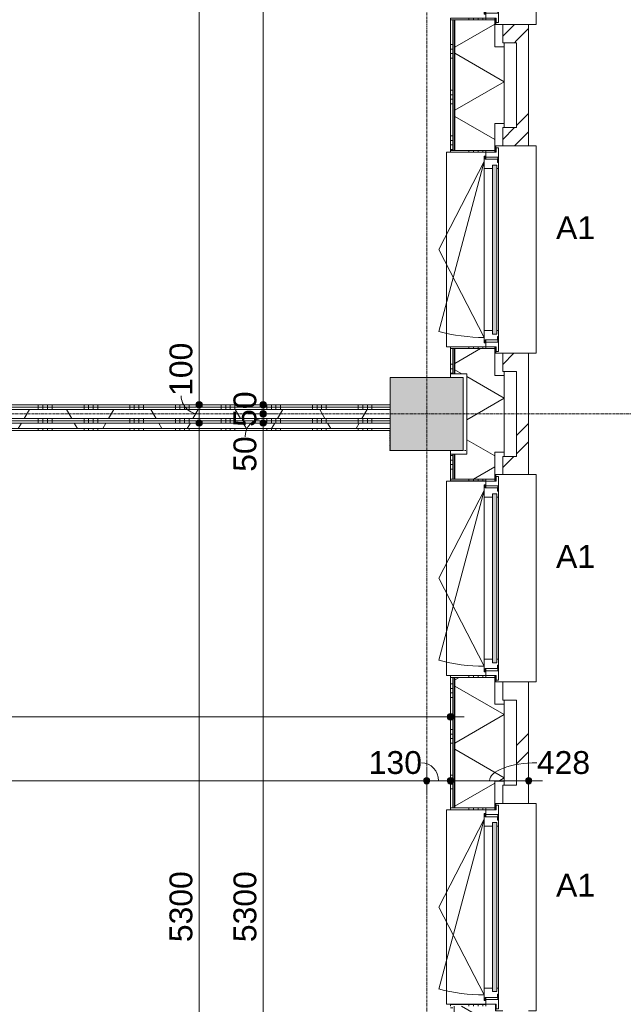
# Model space of a CAD drawing. Header units: millimetres. Extents: x 23523 to 72739, y 19604 to 59318.
# Tile 35 of 44: x 62601 to 65903, y 34567 to 39958. Entities that reach past the tile are written whole.
import ezdxf

# ---------------------------------------------------------------- set-up
doc = ezdxf.new("R2010")
doc.units = ezdxf.units.MM
doc.linetypes.add('Dash', pattern=[6.35, 3.175, -3.175])
doc.linetypes.add('stramien', pattern=[22.225, 12.7, -3.175, 3.175, -3.175])
doc.layers.add('00_Algemeen', color=7, linetype='Continuous', lineweight=9, true_color=0x00a600)
for name, color, linetype, lineweight in [('00_Algemeen-50', 7, 'Continuous', 9), ('05_Bouwplaatsvoorzieningen', 7, 'Continuous', 9), ('22_Metselwerk', 7, 'Continuous', 18), ('25_Metaalconstructiewerk', 7, 'Continuous', 9), ('30_Kozijnen-ramen-deuren', 7, 'Continuous', 9), ('42_Dekvloeren en vloersystemen', 7, 'Continuous', 9)]:
    doc.layers.add(name, color=color, linetype=linetype, lineweight=lineweight)
doc.styles.add('Arial', font='arial.ttf', dxfattribs={"height": 125})
doc.dimstyles.new('00_AEE_maatvoering_2_5mm', dxfattribs={"dimscale": 304.8, "dimtxt": 127.532425, "dimasz": 0.459318, "dimexe": 0.246063, "dimexo": 0.0625, "dimgap": 0, "dimtad": 1, "dimdec": 0, "dimzin": 0, "dimdsep": 46, "dimtxsty": 'Arial', "dimblk1": 'DOTSMALL', "dimblk2": 'DOTSMALL', "dimsah": 1, "dimcen": 0.09, "dimdle": 0.246063, "dimazin": 0, "dimtfac": 1, "dimtdec": 4, "dimtix": 1, "dimtmove": 0, "dimatfit": 3, "dimfxl": 0.246063, "dimfxlon": 1, "dimtvp": 1, "dimtolj": 1, "dimtzin": 0, "dimarcsym": 2})
doc.dimstyles.new('00_AEE_maatvoering_2_5mm_1', dxfattribs={"dimscale": 304.8, "dimtxt": 127.532425, "dimasz": 0.459318, "dimexe": 0.246063, "dimexo": 0.0625, "dimgap": 0, "dimtad": 1, "dimdec": 0, "dimzin": 0, "dimdsep": 46, "dimtxsty": 'Arial', "dimblk1": 'DOTSMALL', "dimblk2": 'DOTSMALL', "dimsah": 1, "dimcen": 0.09, "dimdle": 0.246063, "dimazin": 0, "dimtfac": 1, "dimtdec": 4, "dimtix": 1, "dimtmove": 1, "dimatfit": 3, "dimfxl": 0.246063, "dimfxlon": 1, "dimtvp": 1, "dimtolj": 1, "dimtzin": 0, "dimarcsym": 2})
pattern_1 = [(270, (62027.54, 37850), (250, 9e-13), []), (270, (62002.54, 37850), (250, 9e-13), []), (270, (61977.54, 37850), (250, 9e-13), []), (270, (61952.54, 37850), (250, 9e-13), [])]
pattern_2 = [(60, (-5372.46, 0), (-346.4102, 200), []), (120, (-5372.46, 0), (-346.4102, -200), [])]
pattern_3 = [(45, (-5172.46, -2e-13), (-282.8427, 282.8427), []), (45, (-5072.46, -3e-13), (-282.8427, 282.8427), [])]

# ---------------------------------------------------------------- blocks, each defined once
blk = doc.blocks.new('Direct Shape - 2410-10368 v1 - IFC-model constructie _zonder onderbouw_ _MM21228_-1202395-02 tweede verdieping - B')
at = {"layer": '25_Metaalconstructiewerk'}
blk.add_hatch(color=256, dxfattribs=at).paths.add_polyline_path([(200, -200), (200, 200), (-200, 200), (-200, -200)])
for p, q in [((200, 200), (-200, 200)), ((-200, 200), (-200, -200)), ((200, -200), (200, 200)), ((-200, -200), (200, -200))]:
    blk.add_line(p, q, dxfattribs=at)
blk = doc.blocks.new('Direct Shape - NLRS_28_SC_TLB_kolom vierkant prefab_gen_AT_kolom vierkant_gen_lxb 400x400_800320-1202430-02 tweede verdieping - B')
blk.add_blockref('Direct Shape - 2410-10368 v1 - IFC-model constructie _zonder onderbouw_ _MM21228_-1202395-02 tweede verdieping - B', (0, 0))
blk = doc.blocks.new('2410-10368 v1 - IFC-model constructie _zonder onderbouw_ _MM21228__ifc-1-02 tweede verdieping - B')
at = {"layer": '25_Metaalconstructiewerk', "lineweight": 9}
blk.add_blockref('Direct Shape - NLRS_28_SC_TLB_kolom vierkant prefab_gen_AT_kolom vierkant_gen_lxb 400x400_800320-1202430-02 tweede verdieping - B', (70200, 37800), dxfattribs=at)
blk = doc.blocks.new('31_AEE_kozijnen_KA1_CS77 - AEE_CS 77_Raam merk A1-V21-02 tweede verdieping - B')
at = {"layer": '30_Kozijnen-ramen-deuren', "true_color": 0xcccccc}
blk.add_hatch(color=254, dxfattribs=at).paths.add_polyline_path([(462.5, -207.3), (-462.5, -207.3), (-462.5, -231.3), (462.5, -231.3)])
at = {"layer": '30_Kozijnen-ramen-deuren'}
for p, q in [((-481.5, -199.5), (-557.5, -199.5)), ((-557.5, -199.5), (-557.5, -212.3)), ((-557.5, -212.3), (-532.5, -212.3)), ((-532.5, -212.3), (-532.5, -267.5)), ((-506.5, -203.3), (-481.5, -203.3)), ((-506.5, -267.5), (-506.5, -203.3)), ((-494.5, -203.8), (-494.5, -272.5)), ((-476.5, -203.8), (-494.5, -203.8)), ((-481.5, -199.5), (-476.5, -199.5)), ((-481.5, -203.3), (-481.5, -199.5)), ((-476.5, -203.3), (-481.5, -203.3)), ((-443.5, -199.5), (-476.5, -199.5)), ((-476.5, -199.5), (-476.5, -203.8)), ((-462.5, -231.3), (-462.5, -207.3)), ((-462.5, -231.3), (-462.5, -207.3)), ((-462.5, -207.3), (462.5, -207.3)), ((443.5, -199.5), (-443.5, -199.5)), ((-443.5, -207.3), (-443.5, -199.5)), ((443.5, -199.5), (443.5, -207.3)), ((476.5, -199.5), (443.5, -199.5)), ((462.5, -207.3), (462.5, -231.3)), ((462.5, -231.3), (462.5, -207.3)), ((476.5, -199.5), (481.5, -199.5)), ((476.5, -203.8), (476.5, -199.5)), ((481.5, -203.3), (476.5, -203.3)), ((494.5, -203.8), (476.5, -203.8)), ((481.5, -199.5), (481.5, -203.3)), ((557.5, -199.5), (481.5, -199.5)), ((481.5, -203.3), (506.5, -203.3)), ((494.5, -272.5), (494.5, -203.8)), ((506.5, -203.3), (506.5, -267.5)), ((532.5, -267.5), (532.5, -212.3)), ((532.5, -212.3), (557.5, -212.3)), ((557.5, -212.3), (557.5, -199.5)), ((-532.5, -267.5), (-506.5, -267.5)), ((-494.5, -267.5), (-506.5, -267.5)), ((462.5, -231.3), (-462.5, -231.3)), ((-443.5, -276.5), (-443.5, -231.3)), ((443.5, -231.3), (443.5, -276.5)), ((506.5, -267.5), (494.5, -267.5)), ((506.5, -267.5), (532.5, -267.5)), ((-494.5, -272.5), (-511.5, -272.5)), ((-511.5, -272.5), (-511.5, -276.5)), ((-511.5, -276.5), (-443.5, -276.5)), ((-481.5, -276.5), (0, -525.7)), ((-481.5, -276.5), (448.7, -525.7)), ((443.5, -276.5), (-443.5, -276.5)), ((0, -525.7), (481.5, -276.5)), ((443.5, -276.5), (511.5, -276.5)), ((511.5, -272.5), (494.5, -272.5)), ((511.5, -276.5), (511.5, -272.5))]:
    blk.add_line(p, q, dxfattribs=at)
blk.add_arc((-481.5, -276.5), 963, 345, 360, dxfattribs=at)
blk = doc.blocks.new('31_AEE_DAI_Dagkant_Interieur - Zonder Onderkant-V26-02 tweede verdieping - B')
at = {"layer": '05_Bouwplaatsvoorzieningen'}
h = blk.add_hatch(dxfattribs=at)
h.set_pattern_fill('FP_86', color=256, style=0, pattern_type=2)
h.set_pattern_definition([(180, (36900, -70691.5), (3e-14, -250), []), (180, (36900, -70666.5), (3e-14, -250), []), (180, (36900, -70641.5), (3e-14, -250), []), (180, (36900, -70616.5), (3e-14, -250), [])])
h.paths.add_polyline_path([(542.5, -267.5), (533, -267.5), (533, -461.5), (542.5, -461.5), (542.5, -338.9)])
h.paths.add_polyline_path([(-533, -267.5), (-542.5, -267.5), (-542.4, -461.5), (-533, -461.5), (-533, -338.9)])
for p, q in [((-533, -267.5), (-542.5, -267.5)), ((-533, -461.5), (-533, -267.5)), ((533, -267.5), (533, -461.5)), ((542.5, -267.5), (533, -267.5)), ((-542.5, -461.5), (-533, -461.5)), ((533, -461.5), (542.5, -461.5))]:
    blk.add_line(p, q, dxfattribs=at)
blk = doc.blocks.new('31_AEE_DAI_Dagkant_Interieur - Zonder Onderkant-V27-02 tweede verdieping - B')
at = {"layer": '05_Bouwplaatsvoorzieningen'}
h = blk.add_hatch(dxfattribs=at)
h.set_pattern_fill('FP_87', color=256, style=0, pattern_type=2)
h.set_pattern_definition([(180, (35100, -70691.5), (3e-14, -250), []), (180, (35100, -70666.5), (3e-14, -250), []), (180, (35100, -70641.5), (3e-14, -250), []), (180, (35100, -70616.5), (3e-14, -250), [])])
h.paths.add_polyline_path([(542.5, -267.5), (533, -267.5), (533, -461.5), (542.5, -461.5), (542.5, -437)])
h.paths.add_polyline_path([(-533, -267.5), (-542.5, -267.5), (-542.5, -461.5), (-533, -461.5), (-533, -338.9)])
for p, q in [((-533, -267.5), (-542.5, -267.5)), ((-533, -461.5), (-533, -267.5)), ((533, -267.5), (533, -461.5)), ((542.5, -267.5), (533, -267.5)), ((-542.5, -461.5), (-533, -461.5)), ((533, -461.5), (542.5, -461.5))]:
    blk.add_line(p, q, dxfattribs=at)
blk = doc.blocks.new('42_AEE_VE_vensterbank - Standaard-V25-02 tweede verdieping - B')
at = {"layer": '05_Bouwplaatsvoorzieningen'}
for p, q in [((-532.5, -482.5), (-532.5, -267.5)), ((532.5, -267.5), (532.5, -482.5)), ((-532.5, -482.5), (532.5, -482.5))]:
    blk.add_line(p, q, dxfattribs=at)
blk = doc.blocks.new('31_AEE_DAI_Dagkant_Interieur - Zonder Onderkant-V30-02 tweede verdieping - B')
at = {"layer": '05_Bouwplaatsvoorzieningen'}
h = blk.add_hatch(dxfattribs=at)
h.set_pattern_fill('FP_90', color=256, style=0, pattern_type=2)
h.set_pattern_definition([(180, (40500, -70691.5), (3e-14, -250), []), (180, (40500, -70666.5), (3e-14, -250), []), (180, (40500, -70641.5), (3e-14, -250), []), (180, (40500, -70616.5), (3e-14, -250), [])])
h.paths.add_polyline_path([(542.5, -267.5), (533, -267.5), (533, -461.5), (542.5, -461.5), (542.5, -437)])
h.paths.add_polyline_path([(-533, -267.5), (-542.5, -267.5), (-542.5, -461.5), (-533, -461.5), (-533, -338.9)])
for p, q in [((-533, -267.5), (-542.5, -267.5)), ((-533, -461.5), (-533, -267.5)), ((533, -267.5), (533, -461.5)), ((542.5, -267.5), (533, -267.5)), ((-542.5, -461.5), (-533, -461.5)), ((533, -461.5), (542.5, -461.5))]:
    blk.add_line(p, q, dxfattribs=at)
blk = doc.blocks.new('31_AEE_DAI_Dagkant_Interieur - Zonder Onderkant-V31-02 tweede verdieping - B')
at = {"layer": '05_Bouwplaatsvoorzieningen'}
h = blk.add_hatch(dxfattribs=at)
h.set_pattern_fill('FP_91', color=256, style=0, pattern_type=2)
h.set_pattern_definition([(180, (38700, -70691.5), (3e-14, -250), []), (180, (38700, -70666.5), (3e-14, -250), []), (180, (38700, -70641.5), (3e-14, -250), []), (180, (38700, -70616.5), (3e-14, -250), [])])
h.paths.add_polyline_path([(542.5, -267.5), (533, -267.5), (533, -461.5), (542.5, -461.5), (542.5, -338.9)])
h.paths.add_polyline_path([(-533, -267.5), (-542.5, -267.5), (-542.5, -461.5), (-533, -461.5), (-533, -437)])
for p, q in [((-533, -267.5), (-542.5, -267.5)), ((-533, -461.5), (-533, -267.5)), ((533, -267.5), (533, -461.5)), ((542.5, -267.5), (533, -267.5)), ((-542.5, -461.5), (-533, -461.5)), ((533, -461.5), (542.5, -461.5))]:
    blk.add_line(p, q, dxfattribs=at)
blk = doc.blocks.new('21_AEE_WA_lekdorpel - 21_AEE_WA_lekdorpel-V64-02 tweede verdieping - B')
at = {"layer": '05_Bouwplaatsvoorzieningen'}
for p, q in [((-567.5, -34), (-567.5, 8)), ((-567.5, 8), (567.5, 8)), ((567.5, 8), (567.5, -34)), ((-567.5, -213), (-567.5, -176)), ((-567.5, -215), (-567.5, -213)), ((-532.5, -213), (-567.5, -213)), ((-532.5, -215), (-567.5, -215)), ((567.5, -213), (532.5, -213)), ((567.5, -215), (532.5, -215)), ((567.5, -176), (567.5, -213)), ((567.5, -213), (567.5, -215))]:
    blk.add_line(p, q, dxfattribs=at)
blk = doc.blocks.new('DIMBLOCK33-02 tweede verdieping - B')
at = {"layer": '00_Algemeen-50', "transparency": 16777216}
h = blk.add_hatch(color=256, dxfattribs=at)
edge = h.paths.add_edge_path()
edge.add_arc((63582.6, 48730), 17.5, 0, 360)
h = blk.add_hatch(color=256, dxfattribs=at)
edge = h.paths.add_edge_path()
edge.add_arc((63582.6, 37850), 17.5, 0, 360)
for p, q in [((63582.6, 48805), (63582.6, 37850)), ((63582.6, 48730), (63507.6, 48730)), ((63582.6, 48730), (63657.6, 48730)), ((63582.6, 37850), (63507.6, 37850)), ((63582.6, 37850), (63657.6, 37850))]:
    blk.add_line(p, q, dxfattribs=at)
for centre in [(63582.6, 48730), (63582.6, 37850)]:
    blk.add_circle(centre, 17.5, dxfattribs=at)
at = {"layer": '00_Algemeen-50', "color": 0, "transparency": 16777216, "insert": (63420.3, 43049.7), "char_height": 125, "width": 576.839, "attachment_point": 1, "rotation": 90, "line_spacing_factor": 0.941778, "style": 'Arial'}
blk.add_mtext('10880', dxfattribs=at)
blk = doc.blocks.new('_DotSmall')
at = {"color": 0, "linetype": 'ByBlock', "const_width": 0.5}
blk.add_lwpolyline([(-0.0625, 0, 1), (0.0625, 0, 1)], format="xyb", close=True, dxfattribs=at)
blk = doc.blocks.new('DIMBLOCK34-02 tweede verdieping - B')
at = {"layer": '00_Algemeen-50', "transparency": 16777216}
h = blk.add_hatch(color=256, dxfattribs=at)
edge = h.paths.add_edge_path()
edge.add_arc((63582.6, 37850), 17.5, 0, 360)
h = blk.add_hatch(color=256, dxfattribs=at)
edge = h.paths.add_edge_path()
edge.add_arc((63582.6, 37750), 17.5, 0, 360)
for p, q in [((63582.6, 37850), (63507.6, 37850)), ((63582.6, 37850), (63582.6, 37750)), ((63582.6, 37850), (63657.6, 37850)), ((63582.6, 37750), (63507.6, 37750)), ((63582.6, 37750), (63657.6, 37750))]:
    blk.add_line(p, q, dxfattribs=at)
for centre in [(63582.6, 37850), (63582.6, 37750)]:
    blk.add_circle(centre, 17.5, dxfattribs=at)
blk.add_ellipse((63582.6, 37898.6), major_axis=(0, 98.6), ratio=0.994503, start_param=1.570796, end_param=3.141593, dxfattribs=at)
at = {"layer": '00_Algemeen-50', "color": 0, "transparency": 16777216, "insert": (63420.3, 37898.6), "char_height": 125, "width": 346.103, "attachment_point": 1, "rotation": 90, "line_spacing_factor": 0.941778, "style": 'Arial'}
blk.add_mtext('100', dxfattribs=at)
blk = doc.blocks.new('DIMBLOCK35-02 tweede verdieping - B')
at = {"layer": '00_Algemeen-50', "transparency": 16777216}
h = blk.add_hatch(color=256, dxfattribs=at)
edge = h.paths.add_edge_path()
edge.add_arc((63582.6, 37750), 17.5, 0, 360)
h = blk.add_hatch(color=256, dxfattribs=at)
edge = h.paths.add_edge_path()
edge.add_arc((63582.6, 32450), 17.5, 0, 360)
for p, q in [((63582.6, 37750), (63507.6, 37750)), ((63582.6, 37750), (63582.6, 32450)), ((63582.6, 37750), (63657.6, 37750)), ((63582.6, 32450), (63507.6, 32450)), ((63582.6, 32450), (63657.6, 32450))]:
    blk.add_line(p, q, dxfattribs=at)
for centre in [(63582.6, 37750), (63582.6, 32450)]:
    blk.add_circle(centre, 17.5, dxfattribs=at)
at = {"layer": '00_Algemeen-50', "color": 0, "transparency": 16777216, "insert": (63420.3, 34907.7), "char_height": 125, "width": 461.471, "attachment_point": 1, "rotation": 90, "line_spacing_factor": 0.941778, "style": 'Arial'}
blk.add_mtext('5300', dxfattribs=at)
blk = doc.blocks.new('DIMBLOCK145-02 tweede verdieping - B')
at = {"layer": '00_Algemeen-50', "transparency": 16777216}
h = blk.add_hatch(color=256, dxfattribs=at)
edge = h.paths.add_edge_path()
edge.add_arc((63932.6, 37750), 17.5, 0, 360)
h = blk.add_hatch(color=256, dxfattribs=at)
edge = h.paths.add_edge_path()
edge.add_arc((63932.6, 32450), 17.5, 0, 360)
for p, q in [((63932.6, 37750), (63857.6, 37750)), ((63932.6, 32450), (63932.6, 37750)), ((63932.6, 37750), (64007.6, 37750)), ((63932.6, 32450), (63857.6, 32450)), ((63932.6, 32450), (64007.6, 32450))]:
    blk.add_line(p, q, dxfattribs=at)
for centre in [(63932.6, 37750), (63932.6, 32450)]:
    blk.add_circle(centre, 17.5, dxfattribs=at)
at = {"layer": '00_Algemeen-50', "color": 0, "transparency": 16777216, "insert": (63770.3, 34907.7), "char_height": 125, "width": 461.471, "attachment_point": 1, "rotation": 90, "line_spacing_factor": 0.941778, "style": 'Arial'}
blk.add_mtext('5300', dxfattribs=at)
blk = doc.blocks.new('DIMBLOCK146-02 tweede verdieping - B')
at = {"layer": '00_Algemeen-50', "transparency": 16777216}
h = blk.add_hatch(color=256, dxfattribs=at)
edge = h.paths.add_edge_path()
edge.add_arc((63932.6, 37800), 17.5, 0, 360)
h = blk.add_hatch(color=256, dxfattribs=at)
edge = h.paths.add_edge_path()
edge.add_arc((63932.6, 37750), 17.5, 0, 360)
for p, q in [((63932.6, 37800), (63857.6, 37800)), ((63932.6, 37750), (63932.6, 37800)), ((63932.6, 37800), (64007.6, 37800)), ((63932.6, 37750), (63857.6, 37750)), ((63932.6, 37750), (64007.6, 37750))]:
    blk.add_line(p, q, dxfattribs=at)
for centre in [(63932.6, 37800), (63932.6, 37750)]:
    blk.add_circle(centre, 17.5, dxfattribs=at)
blk.add_ellipse((63932.6, 37675.4), major_axis=(0, 99.6), ratio=0.984883, start_param=0, end_param=1.570796, dxfattribs=at)
at = {"layer": '00_Algemeen-50', "color": 0, "transparency": 16777216, "insert": (63770.3, 37483.1), "char_height": 125, "width": 230.736, "attachment_point": 1, "rotation": 90, "line_spacing_factor": 0.941778, "style": 'Arial'}
blk.add_mtext('50', dxfattribs=at)
blk = doc.blocks.new('DIMBLOCK147-02 tweede verdieping - B')
at = {"layer": '00_Algemeen-50', "transparency": 16777216}
h = blk.add_hatch(color=256, dxfattribs=at)
edge = h.paths.add_edge_path()
edge.add_arc((63932.6, 37850), 17.5, 0, 360)
h = blk.add_hatch(color=256, dxfattribs=at)
edge = h.paths.add_edge_path()
edge.add_arc((63932.6, 37800), 17.5, 0, 360)
for p, q in [((63932.6, 37850), (63857.6, 37850)), ((63932.6, 37800), (63932.6, 37850)), ((63932.6, 37850), (64007.6, 37850)), ((63932.6, 37800), (63857.6, 37800)), ((63932.6, 37800), (64007.6, 37800))]:
    blk.add_line(p, q, dxfattribs=at)
for centre in [(63932.6, 37850), (63932.6, 37800)]:
    blk.add_circle(centre, 17.5, dxfattribs=at)
at = {"layer": '00_Algemeen-50', "color": 0, "transparency": 16777216, "insert": (63770.3, 37728.9), "char_height": 125, "width": 230.736, "attachment_point": 1, "rotation": 90, "line_spacing_factor": 0.941778, "style": 'Arial'}
blk.add_mtext('50', dxfattribs=at)
blk = doc.blocks.new('DIMBLOCK148-02 tweede verdieping - B')
at = {"layer": '00_Algemeen-50', "transparency": 16777216}
h = blk.add_hatch(color=256, dxfattribs=at)
edge = h.paths.add_edge_path()
edge.add_arc((63932.6, 43200), 17.5, 0, 360)
h = blk.add_hatch(color=256, dxfattribs=at)
edge = h.paths.add_edge_path()
edge.add_arc((63932.6, 37850), 17.5, 0, 360)
for p, q in [((63932.6, 43200), (63857.6, 43200)), ((63932.6, 37850), (63932.6, 43200)), ((63932.6, 43200), (64007.6, 43200)), ((63932.6, 37850), (63857.6, 37850)), ((63932.6, 37850), (64007.6, 37850))]:
    blk.add_line(p, q, dxfattribs=at)
for centre in [(63932.6, 43200), (63932.6, 37850)]:
    blk.add_circle(centre, 17.5, dxfattribs=at)
at = {"layer": '00_Algemeen-50', "color": 0, "transparency": 16777216, "insert": (63770.3, 40332.7), "char_height": 125, "width": 461.471, "attachment_point": 1, "rotation": 90, "line_spacing_factor": 0.941778, "style": 'Arial'}
blk.add_mtext('5350', dxfattribs=at)
blk = doc.blocks.new('DIMBLOCK180-02 tweede verdieping - B')
at = {"layer": '00_Algemeen-50', "transparency": 16777216}
h = blk.add_hatch(color=256, dxfattribs=at)
edge = h.paths.add_edge_path()
edge.add_arc((56427.5, 36141.5), 17.5, 0, 360)
h = blk.add_hatch(color=256, dxfattribs=at)
edge = h.paths.add_edge_path()
edge.add_arc((64957.5, 36141.5), 17.5, 0, 360)
for p, q in [((56427.5, 36141.5), (56427.5, 36216.5)), ((64957.5, 36141.5), (64957.5, 36216.5)), ((56427.5, 36141.5), (65032.5, 36141.5)), ((56427.5, 36141.5), (56427.5, 36066.5)), ((64957.5, 36141.5), (64957.5, 36066.5))]:
    blk.add_line(p, q, dxfattribs=at)
for centre in [(56427.5, 36141.5), (64957.5, 36141.5)]:
    blk.add_circle(centre, 17.5, dxfattribs=at)
at = {"layer": '00_Algemeen-50', "color": 0, "transparency": 16777216, "insert": (60500.3, 36303.8), "char_height": 125, "width": 461.471, "attachment_point": 1, "line_spacing_factor": 0.941778, "style": 'Arial'}
blk.add_mtext('8530', dxfattribs=at)
blk = doc.blocks.new('DIMBLOCK190-02 tweede verdieping - B')
at = {"layer": '00_Algemeen-50', "transparency": 16777216}
h = blk.add_hatch(color=256, dxfattribs=at)
edge = h.paths.add_edge_path()
edge.add_arc((59427.5, 35791.5), 17.5, 0, 360)
h = blk.add_hatch(color=256, dxfattribs=at)
edge = h.paths.add_edge_path()
edge.add_arc((64827.5, 35791.5), 17.5, 0, 360)
for p, q in [((59427.5, 35791.5), (59427.5, 35866.5)), ((64827.5, 35791.5), (64827.5, 35866.5)), ((59427.5, 35791.5), (64827.5, 35791.5)), ((59427.5, 35791.5), (59427.5, 35716.5)), ((64827.5, 35791.5), (64827.5, 35716.5))]:
    blk.add_line(p, q, dxfattribs=at)
for centre in [(59427.5, 35791.5), (64827.5, 35791.5)]:
    blk.add_circle(centre, 17.5, dxfattribs=at)
at = {"layer": '00_Algemeen-50', "color": 0, "transparency": 16777216, "insert": (61935.3, 35953.8), "char_height": 125, "width": 461.471, "attachment_point": 1, "line_spacing_factor": 0.941778, "style": 'Arial'}
blk.add_mtext('5400', dxfattribs=at)
blk = doc.blocks.new('DIMBLOCK191-02 tweede verdieping - B')
at = {"layer": '00_Algemeen-50', "transparency": 16777216}
h = blk.add_hatch(color=256, dxfattribs=at)
edge = h.paths.add_edge_path()
edge.add_arc((64827.5, 35791.5), 17.5, 0, 360)
h = blk.add_hatch(color=256, dxfattribs=at)
edge = h.paths.add_edge_path()
edge.add_arc((64957.5, 35791.5), 17.5, 0, 360)
for p, q in [((64827.5, 35791.5), (64827.5, 35866.5)), ((64957.5, 35791.5), (64957.5, 35866.5)), ((64827.5, 35791.5), (64957.5, 35791.5)), ((64827.5, 35791.5), (64827.5, 35716.5)), ((64957.5, 35791.5), (64957.5, 35716.5))]:
    blk.add_line(p, q, dxfattribs=at)
for centre in [(64827.5, 35791.5), (64957.5, 35791.5)]:
    blk.add_circle(centre, 17.5, dxfattribs=at)
blk.add_ellipse((64798.6, 35791.5), major_axis=(0, 98.1), ratio=0.957241, start_param=4.712389, end_param=6.283185, dxfattribs=at)
at = {"layer": '00_Algemeen-50', "color": 0, "transparency": 16777216, "insert": (64510.2, 35953.8), "char_height": 125, "width": 346.103, "attachment_point": 1, "line_spacing_factor": 0.941778, "style": 'Arial'}
blk.add_mtext('130', dxfattribs=at)
blk = doc.blocks.new('DIMBLOCK192-02 tweede verdieping - B')
at = {"layer": '00_Algemeen-50', "transparency": 16777216}
h = blk.add_hatch(color=256, dxfattribs=at)
edge = h.paths.add_edge_path()
edge.add_arc((64957.5, 35791.5), 17.5, 0, 360)
h = blk.add_hatch(color=256, dxfattribs=at)
edge = h.paths.add_edge_path()
edge.add_arc((65385, 35791.5), 17.5, 0, 360)
for p, q in [((64957.5, 35791.5), (64957.5, 35866.5)), ((65385, 35791.5), (65385, 35866.5)), ((64957.5, 35791.5), (65460, 35791.5)), ((64957.5, 35791.5), (64957.5, 35716.5)), ((65385, 35791.5), (65385, 35716.5))]:
    blk.add_line(p, q, dxfattribs=at)
for centre in [(64957.5, 35791.5), (65385, 35791.5)]:
    blk.add_circle(centre, 17.5, dxfattribs=at)
blk.add_ellipse((65430.1, 35791.5), major_axis=(258.8, 0), ratio=0.378997, start_param=1.570796, end_param=3.141593, dxfattribs=at)
at = {"layer": '00_Algemeen-50', "color": 0, "transparency": 16777216, "insert": (65430.1, 35953.8), "char_height": 125, "width": 346.103, "attachment_point": 1, "line_spacing_factor": 0.941778, "style": 'Arial'}
blk.add_mtext('428', dxfattribs=at)

msp = doc.modelspace()

# ---------------------------------------------------------------- hatches: boundary and pattern name
at = {"layer": '22_Metselwerk', "lineweight": 9}
h = msp.add_hatch(dxfattribs=at)
h.set_pattern_fill('FP_77', color=256, angle=45, style=0, pattern_type=2)
h.set_pattern_definition(pattern_3)
h.paths.add_polyline_path([(65385, 26667.5), (65385, 27332.5), (65319, 27332.5), (65319, 26667.5)])
h.paths.add_polyline_path([(65385, 28467.5), (65385, 29132.5), (65319, 29132.5), (65319, 28467.5)])
h.paths.add_polyline_path([(65385, 30267.5), (65385, 30932.5), (65319, 30932.5), (65319, 30267.5)])
h.paths.add_polyline_path([(65385, 32067.5), (65385, 32732.5), (65319, 32732.5), (65319, 32067.5)])
h.paths.add_polyline_path([(65385, 33867.5), (65385, 34532.5), (65319, 34532.5), (65319, 33867.5)])
h.paths.add_polyline_path([(65385, 35667.5), (65385, 36332.5), (65319, 36332.5), (65319, 35667.5)])
h.paths.add_polyline_path([(65385, 37467.5), (65385, 38132.5), (65319, 38132.5), (65319, 37467.5)])
h.paths.add_polyline_path([(65385, 39267.5), (65385, 39932.5), (65319, 39932.5), (65319, 39267.5)])
h.paths.add_polyline_path([(65385, 41067.5), (65385, 41732.5), (65319, 41732.5), (65319, 41067.5)])
h.paths.add_polyline_path([(65385, 42867.5), (65385, 43532.5), (65319, 43532.5), (65319, 42867.5)])
h.paths.add_polyline_path([(65385, 44667.5), (65385, 45332.5), (65319, 45332.5), (65319, 44667.5)])
h.paths.add_polyline_path([(65385, 46467.5), (65385, 47139), (65319, 47139), (65319, 46467.5)])
h.paths.add_polyline_path([(65385, 48274), (65385, 49157), (65319, 49157), (65319, 48274)])
h = msp.add_hatch(dxfattribs=at)
h.set_pattern_fill('FP_75', color=256, angle=60, style=0, pattern_type=2)
h.set_pattern_definition([(150, (65252.04, 27147.25), (-150, -259.8076), []), (210, (65252.04, 27147.25), (150, -259.8076), [])])
h.paths.add_polyline_path([(65200, 26642.5), (65200, 26790), (65252, 26790), (65252, 27210), (65200, 27210), (65200, 27357.5), (64982, 27357.5), (64982, 27220), (65047.5, 27220), (65047.5, 26780), (64982, 26780), (64982, 26642.5), (65080.2, 26642.5)])
h.paths.add_polyline_path([(65200, 28442.5), (65200, 28590), (65252, 28590), (65252, 29010), (65200, 29010), (65200, 29157.5), (64982, 29157.5), (64982, 28442.5), (65080.2, 28442.5)])
h.paths.add_polyline_path([(65200, 30242.5), (65200, 30390), (65252, 30390), (65252, 30810), (65200, 30810), (65200, 30957.5), (64982, 30957.5), (64982, 30242.5)])
h.paths.add_polyline_path([(65200, 32042.5), (65200, 32190), (65252, 32190), (65252, 32610), (65200, 32610), (65200, 32757.5), (64982, 32757.5), (64982, 32620), (65047.5, 32620), (65047.5, 32180), (64982, 32180), (64982, 32042.5), (65080.2, 32042.5)])
h.paths.add_polyline_path([(65200, 33842.5), (65200, 33990), (65252, 33990), (65252, 34410), (65200, 34410), (65200, 34557.5), (64982, 34557.5), (64982, 33842.5)])
h.paths.add_polyline_path([(65200, 35642.5), (65200, 35790), (65252, 35790), (65252, 36210), (65200, 36210), (65200, 36357.5), (64982, 36357.5), (64982, 35642.5), (65080.2, 35642.5)])
h.paths.add_polyline_path([(65200, 37442.5), (65200, 37590), (65252, 37590), (65252, 38010), (65200, 38010), (65200, 38157.5), (64982, 38157.5), (64982, 38020), (65047.5, 38020), (65047.5, 37580), (64982, 37580), (64982, 37442.5), (65080.2, 37442.5)])
h.paths.add_polyline_path([(65200, 39242.5), (65200, 39390), (65252, 39390), (65252, 39810), (65200, 39810), (65200, 39957.5), (64982, 39957.5), (64982, 39242.5)])
h.paths.add_polyline_path([(65200, 41042.5), (65200, 41190), (65252, 41190), (65252, 41610), (65200, 41610), (65200, 41757.5), (64982, 41757.5), (64982, 41042.5), (65080.2, 41042.5)])
h.paths.add_polyline_path([(65200, 42842.5), (65200, 42990), (65252, 42990), (65252, 43410), (65200, 43410), (65200, 43557.5), (64982, 43557.5), (64982, 43420), (65047.5, 43420), (65047.5, 42980), (64982, 42980), (64982, 42842.5), (65080.2, 42842.5)])
h.paths.add_polyline_path([(65200, 44642.5), (65200, 44790), (65252, 44790), (65252, 45210), (65200, 45210), (65200, 45357.5), (64982, 45357.5), (64982, 44642.5), (65080.2, 44642.5)])
h.paths.add_polyline_path([(65200, 46442.5), (65200, 46590), (65252, 46590), (65252, 47016.5), (65200, 47016.5), (65200, 47164), (64982, 47164), (64982, 46442.5), (65080.2, 46442.5)])
h.paths.add_polyline_path([(65200, 48249), (65200, 48396.5), (65252, 48396.5), (65252, 49024.5), (64982, 49024.5), (64982, 48820), (65047.5, 48820), (65047.5, 48380), (64982, 48380), (64982, 48249), (65080.2, 48249)])
h = msp.add_hatch(dxfattribs=at)
h.set_pattern_fill('FP_74', color=256, angle=90, style=0, pattern_type=2)
h.set_pattern_definition([(180, (65252.04, 27247.25), (1e-12, -250), []), (180, (65252.04, 27272.25), (1e-12, -250), []), (180, (65252.04, 27297.25), (1e-12, -250), []), (180, (65252.04, 27322.25), (1e-12, -250), [])])
h.paths.add_polyline_path([(64970, 26642.5), (64970, 26780), (64957.5, 26780), (64957.5, 26642.5)])
h.paths.add_polyline_path([(64957.5, 27220), (64970, 27220), (64970, 27357.5), (64957.5, 27357.5)])
h.paths.add_polyline_path([(64970, 28442.5), (64970, 29157.5), (64957.5, 29157.5), (64957.5, 28442.5)])
h.paths.add_polyline_path([(64970, 30242.5), (64970, 30957.5), (64957.5, 30957.5), (64957.5, 30242.5)])
h.paths.add_polyline_path([(64970, 32042.5), (64970, 32180), (64957.5, 32180), (64957.5, 32042.5)])
h.paths.add_polyline_path([(64957.5, 32620), (64970, 32620), (64970, 32757.5), (64957.5, 32757.5)])
h.paths.add_polyline_path([(64970, 33842.5), (64970, 34557.5), (64957.5, 34557.5), (64957.5, 33842.5)])
h.paths.add_polyline_path([(64970, 35642.5), (64970, 36357.5), (64957.5, 36357.5), (64957.5, 35642.5)])
h.paths.add_polyline_path([(64970, 37442.5), (64970, 37580), (64957.5, 37580), (64957.5, 37442.5)])
h.paths.add_polyline_path([(64970, 38020), (64970, 38157.5), (64957.5, 38157.5), (64957.5, 38020)])
h.paths.add_polyline_path([(64970, 39242.5), (64970, 39957.5), (64957.5, 39957.5), (64957.5, 39242.5)])
h.paths.add_polyline_path([(64970, 41042.5), (64970, 41757.5), (64957.5, 41757.5), (64957.5, 41042.5)])
h.paths.add_polyline_path([(64970, 42842.5), (64970, 42980), (64957.5, 42980), (64957.5, 42842.5)])
h.paths.add_polyline_path([(64957.5, 43420), (64970, 43420), (64970, 43557.5), (64957.5, 43557.5)])
h.paths.add_polyline_path([(64970, 44642.5), (64970, 45357.5), (64957.5, 45357.5), (64957.5, 44642.5)])
h.paths.add_polyline_path([(64970, 46442.5), (64970, 47164), (64957.5, 47164), (64957.5, 46442.5)])
h.paths.add_polyline_path([(64970, 48249), (64970, 48380), (64957.5, 48380), (64957.5, 48249)])
h = msp.add_hatch(dxfattribs=at)
h.set_pattern_fill('FP_76', color=256, style=0, pattern_type=2)
h.set_pattern_definition([(90, (65252.044, 27147.25), (-25, -1e-13), [])])
h.paths.add_polyline_path([(64982, 26642.5), (64982, 26780), (64970, 26780), (64970, 26642.5)])
h.paths.add_polyline_path([(64982, 27220), (64982, 27357.5), (64970, 27357.5), (64970, 27220)])
h.paths.add_polyline_path([(64982, 28442.5), (64982, 29157.5), (64970, 29157.5), (64970, 28442.5)])
h.paths.add_polyline_path([(64982, 30242.5), (64982, 30957.5), (64970, 30957.5), (64970, 30242.5)])
h.paths.add_polyline_path([(64982, 32042.5), (64982, 32180), (64970, 32180), (64970, 32042.5)])
h.paths.add_polyline_path([(64970, 32620), (64982, 32620), (64982, 32757.5), (64970, 32757.5)])
h.paths.add_polyline_path([(64982, 33842.5), (64982, 34557.5), (64970, 34557.5), (64970, 33842.5)])
h.paths.add_polyline_path([(64982, 35642.5), (64982, 36357.5), (64970, 36357.5), (64970, 35642.5)])
h.paths.add_polyline_path([(64982, 37442.5), (64982, 37580), (64970, 37580), (64970, 37442.5)])
h.paths.add_polyline_path([(64982, 38020), (64982, 38157.5), (64970, 38157.5), (64970, 38020)])
h.paths.add_polyline_path([(64982, 39242.5), (64982, 39957.5), (64970, 39957.5), (64970, 39242.5)])
h.paths.add_polyline_path([(64982, 41042.5), (64982, 41757.5), (64970, 41757.5), (64970, 41042.5)])
h.paths.add_polyline_path([(64982, 42842.5), (64982, 42980), (64970, 42980), (64970, 42842.5)])
h.paths.add_polyline_path([(64970, 43420), (64982, 43420), (64982, 43557.5), (64970, 43557.5)])
h.paths.add_polyline_path([(64982, 44642.5), (64982, 45357.5), (64970, 45357.5), (64970, 44642.5)])
h.paths.add_polyline_path([(64982, 46442.5), (64982, 47164), (64970, 47164), (64970, 46442.5)])
h.paths.add_polyline_path([(64982, 48249), (64982, 48380), (64970, 48380), (64970, 48249)])
h = msp.add_hatch(dxfattribs=at)
h.set_pattern_fill('FP_81', color=256, angle=45, style=0, pattern_type=2)
h.set_pattern_definition(pattern_3)
h.paths.add_polyline_path([(65319, 39832.5), (65319, 39932.5), (65243, 39932.5), (65243, 39832.5)])
h = msp.add_hatch(dxfattribs=at)
h.set_pattern_fill('FP_175', color=256, angle=45, style=0, pattern_type=2)
h.set_pattern_definition(pattern_3)
h.paths.add_polyline_path([(65319, 39267.5), (65319, 39367.5), (65243, 39367.5), (65243, 39267.5)])
h = msp.add_hatch(dxfattribs=at)
h.set_pattern_fill('FP_81', color=256, angle=45, style=0, pattern_type=2)
h.set_pattern_definition(pattern_3)
h.paths.add_polyline_path([(65319, 38032.5), (65319, 38132.5), (65243, 38132.5), (65243, 38032.5)])
h = msp.add_hatch(dxfattribs=at)
h.set_pattern_fill('FP_18', color=256, angle=-270, style=0, pattern_type=2)
h.set_pattern_definition(pattern_1)
h.paths.add_polyline_path([(64627.5, 37837.5), (64627.5, 37850), (59627.5, 37850), (59627.5, 37837.5), (64418.2, 37837.5)])
h = msp.add_hatch(dxfattribs=at)
h.set_pattern_fill('FP_18', color=256, angle=-270, style=0, pattern_type=2)
h.set_pattern_definition(pattern_1)
h.paths.add_polyline_path([(64627.5, 37825), (64627.5, 37837.5), (59627.5, 37837.5), (59627.5, 37825), (64418.2, 37825)])
h = msp.add_hatch(dxfattribs=at)
h.set_pattern_fill('FP_11', color=256, angle=60, style=0, pattern_type=2)
h.set_pattern_definition(pattern_2)
h.paths.add_polyline_path([(64627.5, 37775), (64627.5, 37825), (59627.5, 37825), (59627.5, 37775), (64418.2, 37775)])
h = msp.add_hatch(dxfattribs=at)
h.set_pattern_fill('FP_18', color=256, angle=-270, style=0, pattern_type=2)
h.set_pattern_definition(pattern_1)
h.paths.add_polyline_path([(64627.5, 37762.5), (64627.5, 37775), (59627.5, 37775), (59627.5, 37762.5), (64418.2, 37762.5)])
h = msp.add_hatch(dxfattribs=at)
h.set_pattern_fill('FP_18', color=256, angle=-270, style=0, pattern_type=2)
h.set_pattern_definition(pattern_1)
h.paths.add_polyline_path([(64627.5, 37750), (64627.5, 37762.5), (59627.5, 37762.5), (59627.5, 37750), (64418.2, 37750)])
h = msp.add_hatch(dxfattribs=at)
h.set_pattern_fill('FP_97', color=256, angle=60, style=0, pattern_type=2)
h.set_pattern_definition(pattern_2)
h.paths.add_polyline_path([(64627.5, 37720), (64627.5, 37750), (59627.5, 37750), (59627.5, 37720), (64418.2, 37720)])
h = msp.add_hatch(dxfattribs=at)
h.set_pattern_fill('FP_129', color=256, angle=-270, style=0, pattern_type=2)
h.set_pattern_definition([(270, (62027.54, 37750), (250, 9e-13), []), (270, (62002.54, 37750), (250, 9e-13), []), (270, (61977.54, 37750), (250, 9e-13), []), (270, (61952.54, 37750), (250, 9e-13), [])])
h.paths.add_polyline_path([(64627.5, 37710), (64627.5, 37720), (59627.5, 37720), (59627.5, 37710), (64418.2, 37710)])
h = msp.add_hatch(dxfattribs=at)
h.set_pattern_fill('FP_175', color=256, angle=45, style=0, pattern_type=2)
h.set_pattern_definition(pattern_3)
h.paths.add_polyline_path([(65319, 37467.5), (65319, 37567.5), (65243, 37567.5), (65243, 37467.5)])

# ---------------------------------------------------------------- linework, layer by layer
at = {"layer": '00_Algemeen', "color": 150, "linetype": 'stramien', "true_color": 0x0080ff}
for p, q in [((64827.5, 20667.9), (64827.5, 59018.3)), ((72439, 37800), (23823.4, 37800))]:
    msp.add_line(p, q, dxfattribs=at)
at = {"layer": '00_Algemeen', "color": 7, "linetype": 'Dash'}
for p, q in [((64625, 37600), (64625, 37710)), ((64627.5, 37600), (64625, 37600)), ((65047.5, 37600), (65027.5, 37600))]:
    msp.add_line(p, q, dxfattribs=at)
at = {"layer": '22_Metselwerk', "lineweight": 9}
for p, q in [((64957.5, 39957.5), (64957.5, 39242.5)), ((64982, 39957.5), (64957.5, 39957.5)), ((64970, 39242.5), (64970, 39957.5)), ((65200, 39967.5), (65200, 39957.5)), ((65319, 39932.5), (65243, 39932.5)), ((65243, 39932.5), (65243, 39832.5)), ((65385, 39932.5), (65319, 39932.5)), ((65385, 39267.5), (65385, 39932.5)), ((65243, 39832.5), (65319, 39832.5)), ((65252, 39832.5), (65252, 39810)), ((65319, 39832.5), (65319, 39367.5)), ((65319, 39367.5), (65243, 39367.5)), ((65243, 39367.5), (65243, 39267.5)), ((65252, 39390), (65252, 39367.5)), ((65243, 39267.5), (65385, 39267.5)), ((64957.5, 39242.5), (64982, 39242.5)), ((65200, 39242.5), (65200, 39232.5)), ((64957.5, 38157.5), (64957.5, 38020)), ((64982, 38157.5), (64957.5, 38157.5)), ((64970, 38020), (64970, 38157.5)), ((65200, 38167.5), (65200, 38157.5)), ((65319, 38132.5), (65243, 38132.5)), ((65243, 38132.5), (65243, 38032.5)), ((65385, 38132.5), (65319, 38132.5)), ((65385, 37467.5), (65385, 38132.5)), ((64957.5, 38020), (64982, 38020)), ((65243, 38032.5), (65319, 38032.5)), ((65252, 38032.5), (65252, 38010)), ((65319, 38032.5), (65319, 37567.5)), ((64627.5, 37850), (59627.5, 37850)), ((64627.5, 37825), (64627.5, 37850)), ((64627.5, 37837.5), (59627.5, 37837.5)), ((64627.5, 37762.5), (59627.5, 37762.5)), ((59627.5, 37750), (64627.5, 37750)), ((64627.5, 37710), (64627.5, 37775)), ((64627.5, 37720), (59627.5, 37720)), ((59627.5, 37710), (64627.5, 37710)), ((64982, 37580), (64957.5, 37580)), ((64957.5, 37580), (64957.5, 37442.5)), ((64970, 37442.5), (64970, 37580)), ((65252, 37590), (65252, 37567.5)), ((65319, 37567.5), (65243, 37567.5)), ((65243, 37567.5), (65243, 37467.5)), ((65243, 37467.5), (65385, 37467.5)), ((64957.5, 37442.5), (64982, 37442.5)), ((65200, 37442.5), (65200, 37432.5)), ((64957.5, 36357.5), (64957.5, 35642.5)), ((64982, 36357.5), (64957.5, 36357.5)), ((64970, 35642.5), (64970, 36357.5)), ((65200, 36367.5), (65200, 36357.5)), ((65319, 36332.5), (65243, 36332.5)), ((65243, 36332.5), (65243, 36232.5)), ((65385, 36332.5), (65319, 36332.5)), ((65385, 35667.5), (65385, 36332.5)), ((65243, 36232.5), (65319, 36232.5)), ((65252, 36232.5), (65252, 36210)), ((65319, 36232.5), (65319, 35767.5)), ((65319, 35767.5), (65243, 35767.5)), ((65243, 35767.5), (65243, 35667.5)), ((65252, 35790), (65252, 35767.5)), ((64957.5, 35642.5), (64982, 35642.5)), ((65200, 35642.5), (65200, 35632.5)), ((65243, 35667.5), (65385, 35667.5))]:
    msp.add_line(p, q, dxfattribs=at)
at = {"layer": '22_Metselwerk'}
for p, q in [((65200, 39957.5), (64982, 39957.5)), ((64982, 39242.5), (64982, 39957.5)), ((65200, 39810), (65200, 39957.5)), ((65252, 39810), (65200, 39810)), ((65252, 39390), (65252, 39810)), ((65200, 39242.5), (65200, 39390)), ((65200, 39390), (65252, 39390)), ((64982, 39242.5), (65200, 39242.5)), ((65200, 38157.5), (64982, 38157.5)), ((64982, 38020), (64982, 38157.5)), ((65200, 38010), (65200, 38157.5)), ((64982, 38020), (65047.5, 38020)), ((65047.5, 38020), (65047.5, 37580)), ((65252, 38010), (65200, 38010)), ((65252, 37590), (65252, 38010)), ((64627.5, 37825), (59627.5, 37825)), ((64627.5, 37775), (64627.5, 37825)), ((64627.5, 37775), (59627.5, 37775)), ((65047.5, 37580), (64982, 37580)), ((64982, 37442.5), (64982, 37580)), ((65200, 37442.5), (65200, 37590)), ((65200, 37590), (65252, 37590)), ((64982, 37442.5), (65200, 37442.5)), ((65200, 36357.5), (64982, 36357.5)), ((64982, 35642.5), (64982, 36357.5)), ((65200, 36210), (65200, 36357.5)), ((65252, 36210), (65200, 36210)), ((65252, 35790), (65252, 36210)), ((65200, 35642.5), (65200, 35790)), ((65200, 35790), (65252, 35790)), ((64982, 35642.5), (65200, 35642.5))]:
    msp.add_line(p, q, dxfattribs=at)
at = {"layer": '42_Dekvloeren en vloersystemen'}
for p, q in [((64957.5, 38000), (64957.5, 38020)), ((64957.5, 37580), (64957.5, 37600))]:
    msp.add_line(p, q, dxfattribs=at)

# ---------------------------------------------------------------- block references
at = {"lineweight": 5}
msp.add_blockref('2410-10368 v1 - IFC-model constructie _zonder onderbouw_ _MM21228__ifc-1-02 tweede verdieping - B', (-5372.5, 0), dxfattribs=at)
at = {"layer": '05_Bouwplaatsvoorzieningen'}
for name, p, rotation in [('31_AEE_DAI_Dagkant_Interieur - Zonder Onderkant-V30-02 tweede verdieping - B', (65419, 40500), 269.9999999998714), ('21_AEE_WA_lekdorpel - 21_AEE_WA_lekdorpel-V64-02 tweede verdieping - B', (65419, 40500), 269.9999999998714), ('21_AEE_WA_lekdorpel - 21_AEE_WA_lekdorpel-V64-02 tweede verdieping - B', (65419, 38700), 269.9999999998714), ('42_AEE_VE_vensterbank - Standaard-V25-02 tweede verdieping - B', (65419, 38700), 269.999999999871), ('31_AEE_DAI_Dagkant_Interieur - Zonder Onderkant-V31-02 tweede verdieping - B', (65419, 38700), 269.9999999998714), ('21_AEE_WA_lekdorpel - 21_AEE_WA_lekdorpel-V64-02 tweede verdieping - B', (65419, 36900), 269.9999999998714), ('42_AEE_VE_vensterbank - Standaard-V25-02 tweede verdieping - B', (65419, 36900), 269.999999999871), ('31_AEE_DAI_Dagkant_Interieur - Zonder Onderkant-V26-02 tweede verdieping - B', (65419, 36900), 269.9999999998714), ('31_AEE_DAI_Dagkant_Interieur - Zonder Onderkant-V27-02 tweede verdieping - B', (65419, 35100), 269.9999999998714), ('21_AEE_WA_lekdorpel - 21_AEE_WA_lekdorpel-V64-02 tweede verdieping - B', (65419, 35100), 269.9999999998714), ('42_AEE_VE_vensterbank - Standaard-V25-02 tweede verdieping - B', (65419, 35100), 269.999999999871)]:
    msp.add_blockref(name, p, dxfattribs=dict(at, rotation=rotation))
at = {"layer": '30_Kozijnen-ramen-deuren', "rotation": 269.9999999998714}
for p in [(65419, 40500), (65419, 38700), (65419, 36900), (65419, 35100)]:
    msp.add_blockref('31_AEE_kozijnen_KA1_CS77 - AEE_CS 77_Raam merk A1-V21-02 tweede verdieping - B', p, dxfattribs=at)

# ---------------------------------------------------------------- texts
at = {"layer": '30_Kozijnen-ramen-deuren', "char_height": 125, "width": 256.54, "attachment_point": 1, "style": 'Arial'}
for insert in [(65535, 38882.1), (65535, 38882.1), (65535, 37082.1), (65535, 35282.1)]:
    msp.add_mtext('A1', dxfattribs=dict(at, insert=insert))

# ---------------------------------------------------------------- dimensions: what is measured, and where the dimension line sits
at = {"layer": '00_Algemeen', "color": 7}
for base, p1, p2, override, picture, middle in [((63582.6, 37850), (63657.6, 48730), (63657.6, 37850), {"dimpost": '<>', "dimfxl": 10880}, 'DIMBLOCK33-02 tweede verdieping - B', (63518.8, 43290)), ((63932.6, 43200), (63857.6, 37850), (63857.6, 43200), {"dimpost": '<>', "dimfxl": 5350}, 'DIMBLOCK148-02 tweede verdieping - B', (63868.7, 40525)), ((63932.6, 37850), (63857.6, 37800), (63857.6, 37850), {"dimpost": '<>', "dimfxl": 50}, 'DIMBLOCK147-02 tweede verdieping - B', (63868.8, 37825)), ((63582.6, 32450), (63657.6, 37750), (63657.6, 32450), {"dimpost": '<>', "dimfxl": 5300.000001}, 'DIMBLOCK35-02 tweede verdieping - B', (63518.7, 35100)), ((63932.6, 37750), (63857.6, 32450), (63857.6, 37750), {"dimpost": '<>', "dimfxl": 5300.000001}, 'DIMBLOCK145-02 tweede verdieping - B', (63868.7, 35100))]:
    dim = msp.add_linear_dim(base=base, p1=p1, p2=p2, angle=90, dimstyle='00_AEE_maatvoering_2_5mm', override=override, dxfattribs=at)
    dim.commit()
    dim.dimension.update_dxf_attribs({"geometry": picture, "text_midpoint": middle})
for base, p1, p2, override, picture, middle in [((63582.6, 37750), (63657.6, 37850), (63657.6, 37750), {"dimpost": '<>', "dimfxl": 100}, 'DIMBLOCK34-02 tweede verdieping - B', (63503.7, 38071.7)), ((63932.6, 37800), (63857.6, 37750), (63857.6, 37800), {"dimpost": '<>', "dimfxl": 50}, 'DIMBLOCK146-02 tweede verdieping - B', (63853.7, 37598.5))]:
    dim = msp.add_linear_dim(base=base, p1=p1, p2=p2, angle=90, dimstyle='00_AEE_maatvoering_2_5mm_1', override=override, dxfattribs=at)
    dim.commit()
    dim.dimension.update_dxf_attribs({"geometry": picture, "text_midpoint": middle, "dimtype": 160, "text_rotation": 90})
for base, p1, p2, override, picture, middle in [((64957.5, 36141.5), (56427.5, 36216.5), (64957.5, 36216.5), {"dimpost": '<>', "dimfxl": 8530}, 'DIMBLOCK180-02 tweede verdieping - B', (60692.5, 36205.4)), ((64827.5, 35791.5), (59427.5, 35866.5), (64827.5, 35866.5), {"dimpost": '<>', "dimfxl": 5399.999999}, 'DIMBLOCK190-02 tweede verdieping - B', (62127.5, 35855.3))]:
    dim = msp.add_linear_dim(base=base, p1=p1, p2=p2, dimstyle='00_AEE_maatvoering_2_5mm', override=override, dxfattribs=at)
    dim.commit()
    dim.dimension.update_dxf_attribs({"geometry": picture, "text_midpoint": middle})
for base, p1, p2, override, picture, middle in [((64957.5, 35791.5), (64827.5, 35866.5), (64957.5, 35866.5), {"dimpost": '<>', "dimfxl": 130}, 'DIMBLOCK191-02 tweede verdieping - B', (64683.3, 35870.5)), ((65385.0444099, 35791.5134864), (64957.5444099, 35866.5134864), (65385.0444099, 35866.5134864), {"dimpost": '<>', "dimfxl": 427.5}, 'DIMBLOCK192-02 tweede verdieping - B', (65603.1921459, 35870.4588619))]:
    dim = msp.add_linear_dim(base=base, p1=p1, p2=p2, dimstyle='00_AEE_maatvoering_2_5mm_1', override=override, dxfattribs=at)
    dim.commit()
    dim.dimension.update_dxf_attribs({"geometry": picture, "text_midpoint": middle, "dimtype": 160})

doc.saveas('drawing.dxf')
